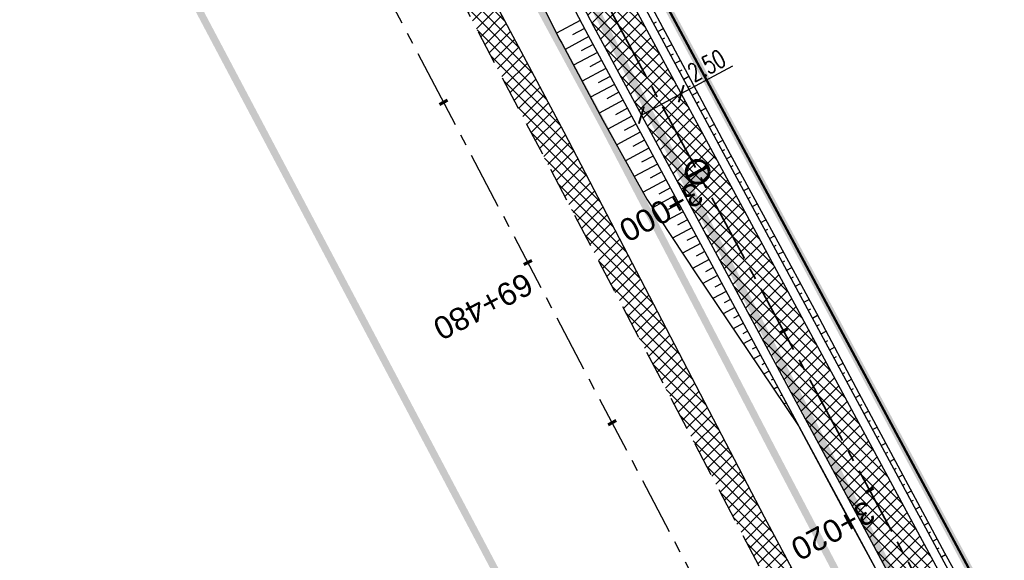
# Model space of a CAD drawing. Header units: metres. Extents: x 7529682 to 7533751, y 5721195 to 5727842.
# Tile 70 of 210: x 7531077 to 7531132, y 5725128 to 5725158. Entities that reach past the tile are written whole.
import ezdxf

# ---------------------------------------------------------------- set-up
doc = ezdxf.new("R2010")
doc.units = ezdxf.units.M
doc.header["$PDMODE"] = 1
doc.header["$PDSIZE"] = 0.3
for name, pattern in [('817-dzialki-09-05-04$0$HIDDEN', [0.375, 0.25, -0.125]), ('ACAD_ISO05W100', [33, 24, -3, 0, -3, 0, -3]), ('CENTER', [50.8, 31.75, -6.35, 6.35, -6.35]), ('CENTER2', [28.575, 19.05, -3.175, 3.175, -3.175]), ('HIDDEN', [9.525, 6.35, -3.175])]:
    doc.linetypes.add(name, pattern=pattern)
for name, color, linetype in [('C-DROGI-SYTUACJA', 7, 'Continuous'), ('C-DROGI-SYTUACJA-ETYKIETY', 7, 'Continuous'), ('D-hatch-pobocza', 131, 'Continuous'), ('D-pobocza', 60, 'Continuous'), ('D-rowy', 160, 'Continuous'), ('D-skarpa', 2, 'Continuous'), ('D-skarpa-kreskowanie', 2, 'Continuous'), ('D-wymiary', 1, 'Continuous')]:
    doc.layers.add(name, color=color, linetype=linetype)
for name, color, linetype, lineweight, true_color in [('D-ewidencja-numery', 7, 'Continuous', 50, 0x40ff00), ('D-hatch-ciag-pieszo-rowerowy', 7, 'Continuous', 13, 0xff9f80), ('D-LR-etap-III', 7, '817-dzialki-09-05-04$0$HIDDEN', 50, 0x00008f)]:
    doc.layers.add(name, color=color, linetype=linetype, lineweight=lineweight, true_color=true_color)
for name, color, linetype, lineweight in [('D-krawędzie', 3, 'Continuous', 30), ('D-obrzeża', 2, 'Continuous', 30), ('D-oś', 10, 'CENTER', 30), ('D-pas-drogowy', 7, 'ACAD_ISO05W100', 50)]:
    doc.layers.add(name, color=color, linetype=linetype, lineweight=lineweight)
doc.layers.add('poprzeczki', color=7, linetype='Continuous', true_color=0x0000c7)
doc.styles.add('DIMTEXT', font='simplex.shx', dxfattribs={"width": 0.7})
doc.styles.get("Standard").update_dxf_attribs({"font": 'arial.ttf'})
doc.dimstyles.new('500', dxfattribs={"dimtxt": 1, "dimasz": 0.7, "dimexe": 0.2, "dimexo": 0.5, "dimgap": 0.2, "dimtad": 1, "dimrnd": 0.005, "dimzin": 0, "dimdsep": 46, "dimtxsty": 'DIMTEXT', "dimblk": 'ARCHTICK', "dimcen": 0, "dimclrd": 256, "dimclre": 256, "dimclrt": 2, "dimadec": 5, "dimazin": 0, "dimtfac": 1, "dimtofl": 0, "dimtmove": 0, "dimatfit": 3, "dimfxl": 1, "dimtolj": 1, "dimtzin": 0, "dimlwd": -1, "dimlwe": -1, "dimarcsym": 0})
pattern_1 = [(45, (0, 0), (-0.33675960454, 0.33675960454), []), (135, (0, 0), (-0.33675960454, -0.33675960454), [])]

# ---------------------------------------------------------------- blocks, each defined once
blk = doc.blocks.new('AeccTickLine')
at = {"color": 0, "linetype": 'ByBlock', "lineweight": -2}
blk.add_line((0, 1), (0, -1), dxfattribs=at)
blk = doc.blocks.new('_ArchTick')
at = {"color": 0, "linetype": 'ByBlock', "const_width": 0.15}
blk.add_lwpolyline([(-0.5, -0.5), (0.5, 0.5)], dxfattribs=at)
blk = doc.blocks.new('*D102')
at = {"layer": 'D-wymiary', "linetype": 'ByBlock', "transparency": 16777216}
for p, q in [((7531113.86, 5725153.519), (7531116.707, 5725155.053)), ((7531113.623, 5725153.959), (7531113.766, 5725153.695)), ((7531111.66, 5725152.332), (7531113.86, 5725153.519)), ((7531111.423, 5725152.773), (7531111.565, 5725152.509))]:
    blk.add_line(p, q, dxfattribs=at)
at = {"layer": 'Defpoints', "color": 0, "linetype": 'ByBlock', "transparency": 16777216}
for p in [(7531113.86, 5725153.519), (7531113.86, 5725153.519), (7531111.66, 5725152.332)]:
    blk.add_point(p, dxfattribs=at)
at = {"layer": 'D-wymiary', "linetype": 'ByBlock', "transparency": 16777216, "xscale": 0.6999999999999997, "yscale": 0.6999999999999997, "zscale": 0.6999999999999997}
for p, rotation in [((7531113.86, 5725153.519), 28.3226290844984), ((7531111.66, 5725152.332), 208.3226290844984)]:
    blk.add_blockref('_ArchTick', p, dxfattribs=dict(at, rotation=rotation))
at = {"layer": 'D-wymiary', "color": 2, "linetype": 'ByBlock', "transparency": 16777216, "insert": (7531115.26, 5725155.068), "char_height": 1, "attachment_point": 5, "rotation": 28.3226, "style": 'DIMTEXT'}
blk.add_mtext('\\A1;2.50', dxfattribs=at)
blk = doc.blocks.new('kilometraz')
at = {"linetype": 'ByBlock', "lineweight": -2}
blk.add_hatch(color=0, dxfattribs=at).paths.add_polyline_path([(0, -0.28125, 0.41421356), (0.28125, 0, 0.41421356), (0, 0.28125)])
at = {"color": 0, "linetype": 'ByBlock', "lineweight": -2}
blk.add_line((0, 0.28125), (0, -0.28125), dxfattribs=at)
blk.add_circle((0, 0), 0.28125, dxfattribs=at)

msp = doc.modelspace()

# ---------------------------------------------------------------- hatches: boundary and pattern name
at = {"layer": 'D-hatch-ciag-pieszo-rowerowy'}
h = msp.add_hatch(dxfattribs=at)
h.set_pattern_fill('ANSI37', color=256, scale=0.15, style=0)
h.set_pattern_definition(pattern_1)
h.paths.add_polyline_path([(7531088.49, 5725201.74), (7531081.737, 5725214.576), (7531080.59, 5725214.071), (7531087.383, 5725201.158), (7531110.122, 5725157.821), (7531118.165, 5725142.897), (7531119.253, 5725143.512), (7531111.229, 5725158.402)])
h.paths.add_polyline_path([(7531087.383, 5725201.158), (7531080.59, 5725214.071), (7531079.443, 5725213.566), (7531086.277, 5725200.577), (7531109.015, 5725157.24), (7531117.077, 5725142.282), (7531118.165, 5725142.897), (7531110.122, 5725157.821)])
h = msp.add_hatch(dxfattribs=at)
h.set_pattern_fill('ANSI37', color=256, scale=0.15, style=0)
h.set_pattern_definition(pattern_1)
h.paths.add_polyline_path([(7531118.165, 5725142.897), (7531117.077, 5725142.282), (7531130.341, 5725117.67, -0.009012), (7531135.299, 5725108.06), (7531145.036, 5725088.322, 0.075286), (7531150.171, 5725080.951), (7531151.457, 5725079.596), (7531152.272, 5725080.553), (7531151.217, 5725081.666, -0.075252), (7531146.083, 5725089.033), (7531136.397, 5725108.66, 0.008978), (7531131.457, 5725118.234)])
h.paths.add_polyline_path([(7531119.253, 5725143.512), (7531118.165, 5725142.897), (7531131.457, 5725118.234, -0.008978), (7531136.397, 5725108.66), (7531146.083, 5725089.033, 0.075252), (7531151.217, 5725081.666), (7531152.272, 5725080.553), (7531153.087, 5725081.511), (7531152.262, 5725082.381, -0.075217), (7531147.129, 5725089.744), (7531137.495, 5725109.262, 0.008945), (7531132.573, 5725118.799)])
at = {"layer": 'D-hatch-pobocza'}
h = msp.add_hatch(dxfattribs=at)
h.set_pattern_fill('ANSI37', color=256, scale=0.15, style=0)
h.set_pattern_definition(pattern_1)
h.paths.add_polyline_path([(7531057.01, 5725246.72), (7531044.19, 5725271.11), (7531030.97, 5725296.42), (7531019.37, 5725318.31), (7531007.54, 5725340.71), (7530994.47, 5725365.47), (7530982.58, 5725387.65), (7530971.81, 5725408.22), (7530959.96, 5725430.76), (7530944.54, 5725460.14), (7530935.92, 5725477.07), (7530923.1, 5725500.31), (7530908, 5725529.49), (7530889.658, 5725563.375), (7530889.586, 5725561.257), (7530918.172, 5725507.178), (7530950.163, 5725446.305), (7530993.419, 5725364.265), (7531022.766, 5725308.719), (7531053.81, 5725249.872), (7531081.166, 5725197.875), (7531103.902, 5725154.541), (7531128.123, 5725108.448), (7531149.321, 5725068.209), (7531151.44, 5725067.36), (7531152.004, 5725067.286), (7531141.2, 5725086.69), (7531129.87, 5725108.78), (7531118.46, 5725130.11), (7531107.39, 5725151.39), (7531095.36, 5725174.01), (7531083.61, 5725196.49), (7531071.56, 5725218.8)])

# ---------------------------------------------------------------- linework, layer by layer
at = {"layer": 'C-DROGI-SYTUACJA', "color": 10, "linetype": 'CENTER2', "lineweight": 35, "ltscale": 0.2}
msp.add_lwpolyline([(7531022.845, 5725323.708), (7531032.808, 5725305.571, -0.004228), (7531035.213, 5725301.104), (7531059.944, 5725254.223, -0.004401), (7531062.366, 5725249.531), (7531071.709, 5725231.04, 0.004122), (7531073.975, 5725226.644), (7531073.975, 5725226.644), (7531087.383, 5725201.158), (7531110.122, 5725157.821), (7531131.457, 5725118.234, -0.008978), (7531136.397, 5725108.66), (7531146.083, 5725089.033, 0.075252), (7531151.217, 5725081.666), (7531154.313, 5725078.4, -0.068936), (7531156.869, 5725074.83), (7531166.993, 5725055.55, -0.068732)], format="xyb", dxfattribs=at)
at = {"layer": 'D-ewidencja-numery', "color": 12, "ltscale": 15, "true_color": 0xc70000}
msp.add_lwpolyline([(7530900.952, 5725579.946), (7530904.81, 5725571.977), (7530903.682, 5725568.566), (7530908.901, 5725558.845), (7530910.252, 5725545.672), (7530912.873, 5725538.646), (7530945.278, 5725478.464), (7530959.692, 5725450.246), (7531002.827, 5725368.192), (7531044.704, 5725290.314), (7531064.099, 5725253.213), (7531083.01, 5725216.678), (7531113.013, 5725158.466), (7531137.364, 5725113.071), (7531150.831, 5725086.712), (7531159.746, 5725076.641), (7531166.31, 5725074.58), (7531172.29, 5725062.58)], dxfattribs=at)
at = {"layer": 'D-krawędzie', "linetype": 'HIDDEN', "ltscale": 0.3, "flags": 128}
msp.add_lwpolyline([(7530572.01, 5726166.06), (7530620.381, 5726072.761), (7530641.555, 5726032.008), (7530660.961, 5725995.07), (7530689.128, 5725941.54), (7530707.336, 5725907.032), (7530725.256, 5725873.093), (7530743.97, 5725837.654), (7530770.527, 5725787.119), (7530787.864, 5725754.267), (7530809.898, 5725712.542), (7530824.739, 5725684.389), (7530840.856, 5725653.693), (7530860.675, 5725616.154), (7530865.283, 5725607.394), (7530878.05, 5725583.08), (7530918.172, 5725507.178), (7530950.163, 5725446.305), (7530993.419, 5725364.265), (7531022.766, 5725308.719), (7531053.81, 5725249.872), (7531081.166, 5725197.875), (7531103.902, 5725154.541), (7531128.123, 5725108.448), (7531149.3, 5725068.25), (7531167.38, 5725033.767), (7531197.165, 5724976.988), (7531228.151, 5724918.034), (7531253.153, 5724870.491), (7531286.796, 5724806.654), (7531306.74, 5724768.665), (7531335.094, 5724714.652), (7531357.319, 5724672.439), (7531373.645, 5724641.454), (7531392.162, 5724605.999), (7531418.48, 5724555.853), (7531439.727, 5724515.582), (7531468.399, 5724461.077), (7531491.782, 5724416.528), (7531531.99, 5724339.833), (7531557.227, 5724291.659), (7531569.852, 5724267.577), (7531591.376, 5724226.548), (7531610.004, 5724191.103), (7531616.883, 5724177.999), (7531629.985, 5724153.025), (7531641.007, 5724132.022), (7531664.906, 5724087.617), (7531677.644, 5724064.786), (7531683.112, 5724054.988), (7531686.753, 5724048.18), (7531695.448, 5724031.697), (7531703.749, 5724015.917), (7531709.214, 5724005.514), (7531719.389, 5723986.147), (7531726.295, 5723973), (7531732.741, 5723960.736), (7531735.13, 5723956.19)], dxfattribs=at)
at = {"layer": 'D-LR-etap-III', "ltscale": 10, "flags": 128}
msp.add_lwpolyline([(7531750.474, 5723895.103, 0.4, 0.4, 0), (7531750.505, 5723895.13, 0.4, 0.4, 0), (7531682.71, 5724022.92, 0.4, 0.4, 0), (7531619.177, 5724147.204, 0.4, 0.4, 0), (7531592.309, 5724198.489, 0.4, 0.4, 0), (7531553.264, 5724272.919, 0.4, 0.4, 0), (7531504.02, 5724366.79, 0.4, 0.4, 0), (7531482.09, 5724407.62, 0.4, 0.4, 0), (7531412.35, 5724541.183, 0.4, 0.4, 0), (7531388.464, 5724586.93, 0.4, 0.4, 0), (7531345.12, 5724669.94, 0.4, 0.4, 0), (7531127.66, 5725081.67, 0.4, 0.4, 0), (7531059.253, 5725211.041, 0.4, 0.4, 0), (7531008.007, 5725307.954, 0.4, 0.4, 0), (7530964.182, 5725390.836, 0.4, 0.4, 0), (7530914.557, 5725484.684, 0.4, 0.4, 0), (7530865.243, 5725577.494, 0.4, 0.4, 0), (7530840.085, 5725624.059, 0.4, 0.4, 0), (7530802.56, 5725694.925, 0.4, 0.4, 0), (7530755.54, 5725787.51, 0.4, 0.4, 0), (7530708.718, 5725876.303, 0.4, 0.4, 0), (7530695.12, 5725902.09, 0.4, 0.4, 0), (7530642.914, 5726001.078, 0.4, 0.4, 0), (7530634.935, 5726016.147, 0.4, 0.4, 0), (7530610.82, 5726061.93, 0.4, 0.4, 0), (7530610.82, 5726061.93, 0.4, 0.4, 0), (7530607.21, 5726063.51, 0.4, 0.4, 0), (7530597.42, 5726080.68, 0.4, 0.4, 0), (7530591.16, 5726088.44, 0.4, 0.4, 0), (7530581.28, 5726107.21, 0.4, 0.4, 0), (7530571.29, 5726130.56, 0.4, 0.4, 0), (7530549.555, 5726171.527, 0.4, 0.4, 0), (7530531.014, 5726206.474, 0.4, 0.4, 0), (7530516.461, 5726236.017, 0.4, 0.4, 0), (7530500.799, 5726266.141, 0.4, 0.4, 0), (7530491.35, 5726283.94, 0.4, 0.4, 0), (7530482.4, 5726303.41, 0.4, 0.4, 0), (7530482.4, 5726303.41, 0.4, 0.4, 0), (7530450.41, 5726357.28, 0.4, 0.4, 0), (7530397.759, 5726458.5, 0.4, 0.4, 0), (7530334.708, 5726583.665, 0.4, 0.4, 0), (7530303.939, 5726645.168, 0.4, 0.4, 0), (7530300.51, 5726651.778, 0.4, 0.4, 0), (7530289.214, 5726671.967, 0.4, 0.4, 0), (7530281.54, 5726685.57, 0.4, 0.4, 0), (7530261.371, 5726724.163, 0.4, 0.4, 0), (7530254.03, 5726738.21, 0.4, 0.4, 0), (7530197.22, 5726845.06, 0.4, 0.4, 0), (7530194.71, 5726849.15, 0.4, 0.4, 0), (7530195.92, 5726850.75, 0.4, 0.4, 0), (7530170.547, 5726892.961, 0.4, 0.4, 0), (7530143.175, 5726945.066, 0.4, 0.4, 0), (7530105.06, 5727018.32, 0.4, 0.4, 0), (7530100.06, 5727027.16, 0.4, 0.4, 0), (7530062.319, 5727099.625, 0.4, 0.4, 0), (7530015.379, 5727189.42, 0.4, 0.4, 0), (7529983.208, 5727250.207, 0.4, 0.4, 0), (7529953.284, 5727306.747, 0.4, 0.4, 0), (7529900.671, 5727406.159, 0.4, 0.4, 0), (7529890.63, 5727425.131, 0.4, 0.4, 0), (7529875.155, 5727454.426, 0.4, 0.4, 0), (7529857.56, 5727487.787, 0.4, 0.4, 0), (7529835.194, 5727530.193, 0.4, 0.4, 0), (7529811.741, 5727574.662, 0.4, 0.4, 0), (7529792.102, 5727611.923, 0.4, 0.4, 0), (7529768.066, 5727657.47, 0.4, 0.4, 0), (7529755.211, 5727682.131, 0.4, 0.4, 0), (7529753.31, 5727681.13, 0.4, 0.4, 0), (7529739.21, 5727707.77, 0.4, 0.4, 0), (7529735.395, 5727711.252, 0.4, 0.4, 0), (7529725.42, 5727730.2, 0.4, 0.4, 0), (7529723.55, 5727729.88, 0.4, 0.4, 0), (7529695.567, 5727782.932, 0.4, 0.4, 0), (7529717.68, 5727794.024, 0.4, 0.4, 0), (7529736.275, 5727758.647, 0.4, 0.4, 0), (7529736.275, 5727758.647, 0.4, 0.4, 0), (7529744.511, 5727750.406, 0.4, 0.4, 0), (7529744.511, 5727750.406, 0.4, 0.4, 0), (7529750.283, 5727738.55, 0.4, 0.4, 0), (7529777.109, 5727687.569, 0.4, 0.4, 0), (7529796.515, 5727651.33, 0.4, 0.4, 0), (7529814.938, 5727616.793, 0.4, 0.4, 0), (7529839.007, 5727572.304, 0.4, 0.4, 0), (7529860.618, 5727532.509, 0.4, 0.4, 0), (7529882.349, 5727491.504, 0.4, 0.4, 0), (7529904.865, 5727449.096, 0.4, 0.4, 0), (7529920.747, 5727418.885, 0.4, 0.4, 0), (7529946.677, 5727368.547, 0.4, 0.4, 0), (7529972.025, 5727320.573, 0.4, 0.4, 0), (7529987.74, 5727290.153, 0.4, 0.4, 0), (7529996.497, 5727273.662, 0.4, 0.4, 0), (7530017.541, 5727234.203, 0.4, 0.4, 0), (7530033.054, 5727204.864, 0.4, 0.4, 0), (7530051.623, 5727170.223, 0.4, 0.4, 0), (7530069.277, 5727137.016, 0.4, 0.4, 0), (7530089.385, 5727097.534, 0.4, 0.4, 0), (7530109.713, 5727060.747, 0.4, 0.4, 0), (7530136.77, 5727011.64, 0.4, 0.4, 0), (7530162.447, 5726962.744, 0.4, 0.4, 0), (7530187.674, 5726916.992, 0.4, 0.4, 0), (7530207.821, 5726879.335, 0.4, 0.4, 0), (7530230.626, 5726834.519, 0.4, 0.4, 0), (7530262.288, 5726776.618, 0.4, 0.4, 0), (7530277.51, 5726760.213, 0.4, 0.4, 0), (7530286.037, 5726744.107, 0.4, 0.4, 0), (7530288.097, 5726735.884, 0.4, 0.4, 0), (7530290.394, 5726725.047, 0.4, 0.4, 0), (7530296.177, 5726713.583, 0.4, 0.4, 0), (7530302.726, 5726701.182, 0.4, 0.4, 0), (7530325.685, 5726657.466, 0.4, 0.4, 0), (7530343.244, 5726623.649, 0.4, 0.4, 0), (7530360.23, 5726591.747, 0.4, 0.4, 0), (7530383.209, 5726548.059, 0.4, 0.4, 0), (7530406.018, 5726503.606, 0.4, 0.4, 0), (7530427.465, 5726462.62, 0.4, 0.4, 0), (7530447.928, 5726424.388, 0.4, 0.4, 0), (7530471.127, 5726379.921, 0.4, 0.4, 0), (7530490.501, 5726343.033, 0.4, 0.4, 0), (7530509.499, 5726306.733, 0.4, 0.4, 0), (7530529.89, 5726267.244, 0.4, 0.4, 0), (7530543.852, 5726238.99, 0.4, 0.4, 0), (7530554.809, 5726218.944, 0.4, 0.4, 0), (7530559.027, 5726212.223, 0.4, 0.4, 0), (7530563.061, 5726206.41, 0.4, 0.4, 0), (7530566.934, 5726200.464, 0.4, 0.4, 0), (7530569.771, 5726194.902, 0.4, 0.4, 0), (7530571.473, 5726191.282, 0.4, 0.4, 0), (7530572.839, 5726188.025, 0.4, 0.4, 0), (7530575.295, 5726182.035, 0.4, 0.4, 0), (7530579.737, 5726173.306, 0.4, 0.4, 0), (7530583.3, 5726167.41, 0.4, 0.4, 0), (7530593.4, 5726163.33, 0.4, 0.4, 0), (7530598.618, 5726155.264, 0.4, 0.4, 0), (7530608.258, 5726140.497, 0.4, 0.4, 0), (7530603.27, 5726136.83, 0.4, 0.4, 0), (7530606.53, 5726131.84, 0.4, 0.4, 0), (7530604.239, 5726124.217, 0.4, 0.4, 0), (7530605.847, 5726121.63, 0.4, 0.4, 0), (7530608.972, 5726116.164, 0.4, 0.4, 0), (7530618.114, 5726097.791, 0.4, 0.4, 0), (7530651.213, 5726034.96, 0.4, 0.4, 0), (7530670.244, 5725998.611, 0.4, 0.4, 0), (7530698.075, 5725945.953, 0.4, 0.4, 0), (7530716.506, 5725911.305, 0.4, 0.4, 0), (7530735.223, 5725875.667, 0.4, 0.4, 0), (7530752.504, 5725842.155, 0.4, 0.4, 0), (7530778.311, 5725793.501, 0.4, 0.4, 0), (7530797.5, 5725756.382, 0.4, 0.4, 0), (7530812.519, 5725728.289, 0.4, 0.4, 0), (7530820.039, 5725713.16, 0.4, 0.4, 0), (7530822.422, 5725710.194, 0.4, 0.4, 0), (7530833.155, 5725688.801, 0.4, 0.4, 0), (7530849.629, 5725656.159, 0.4, 0.4, 0), (7530867.983, 5725621.964, 0.4, 0.4, 0), (7530872.63, 5725612.888, 0.4, 0.4, 0), (7530880.354, 5725597.595, 0.4, 0.4, 0), (7530883.839, 5725593.389, 0.4, 0.4, 0), (7530891.782, 5725587.763, 0.4, 0.4, 0), (7530895.039, 5725584.281, 0.4, 0.4, 0), (7530897.034, 5725580.941, 0.4, 0.4, 0), (7530900.952, 5725579.946, 0.4, 0.4, 0), (7530904.81, 5725571.977, 0.4, 0.4, 0), (7530903.682, 5725568.566, 0.4, 0.4, 0), (7530908.901, 5725558.845, 0.4, 0.4, 0), (7530910.252, 5725545.672, 0.4, 0.4, 0), (7530912.873, 5725538.646, 0.4, 0.4, 0), (7530945.278, 5725478.464, 0.4, 0.4, 0), (7530959.692, 5725450.246, 0.4, 0.4, 0), (7531002.827, 5725368.192, 0.4, 0.4, 0), (7531044.704, 5725290.314, 0.4, 0.4, 0), (7531064.099, 5725253.213, 0.4, 0.4, 0), (7531083.01, 5725216.678, 0.4, 0.4, 0), (7531113.013, 5725158.466, 0.4, 0.4, 0), (7531137.364, 5725113.071, 0.4, 0.4, 0), (7531150.831, 5725086.712, 0.4, 0.4, 0), (7531159.746, 5725076.641, 0.4, 0.4, 0), (7531166.31, 5725074.58, 0.4, 0.4, 0), (7531172.29, 5725062.58, 0.4, 0.4, 0), (7531170.59, 5725055.606, 0.4, 0.4, 0), (7531173.733, 5725044.081, 0.4, 0.4, 0), (7531215.342, 5724964.86, 0.4, 0.4, 0), (7531238.054, 5724921.685, 0.4, 0.4, 0), (7531262.39, 5724875.283, 0.4, 0.4, 0), (7531295.587, 5724811.266, 0.4, 0.4, 0), (7531348.488, 5724712.363, 0.4, 0.4, 0), (7531363.741, 5724682.684, 0.4, 0.4, 0), (7531366.987, 5724675.865, 0.4, 0.4, 0), (7531382.541, 5724646.111, 0.4, 0.4, 0), (7531401.299, 5724610.875, 0.4, 0.4, 0), (7531428.965, 5724558.862, 0.4, 0.4, 0), (7531449.111, 5724520.398, 0.4, 0.4, 0), (7531477.293, 5724465.831, 0.4, 0.4, 0), (7531500.996, 5724421.113, 0.4, 0.4, 0), (7531512.122, 5724400.549, 0.4, 0.4, 0), (7531513.782, 5724396.757, 0.4, 0.4, 0), (7531526.32, 5724379.39, 0.4, 0.4, 0), (7531566.784, 5724302.736, 0.4, 0.4, 0), (7531612.277, 5724225.61, 0.4, 0.4, 0), (7531620.493, 5724210.548, 0.4, 0.4, 0), (7531631.578, 5724196.258, 0.4, 0.4, 0), (7531653.484, 5724152.434, 0.4, 0.4, 0), (7531661.151, 5724128.494, 0.4, 0.4, 0), (7531673.881, 5724101.186, 0.4, 0.4, 0), (7531684.691, 5724081.184, 0.4, 0.4, 0), (7531699.212, 5724051.17, 0.4, 0.4, 0), (7531704.034, 5724040.584, 0.4, 0.4, 0), (7531704.034, 5724040.584, 0.4, 0.4, 0), (7531703.913, 5724037.17, 0.4, 0.4, 0), (7531736.42, 5723969.232, 0.4, 0.4, 0), (7531738.285, 5723967.699, 0.4, 0.4, 0), (7531742.181, 5723962.346, 0.4, 0.4, 0), (7531744.286, 5723958.616, 0.4, 0.4, 0), (7531755.393, 5723944.193, 0.4, 0.4, 0), (7531758.69, 5723936.76, 0.4, 0.4, 0), (7531780.08, 5723929.25, 0.4, 0.4, 0), (7531792.612, 5723906.338, 0.4, 0.4, 0), (7531792.612, 5723906.338, 0.4, 0.4, 0), (7531756.962, 5723883.055, 0.4, 0.4, 0), (7531750.46, 5723895.13, 0.4, 0.4, 0), (7531750.46, 5723895.13, 0, 0, 0)], format="xyseb", dxfattribs=at)
at = {"layer": 'D-obrzeża'}
for points in [[(7531164.322, 5725069.743), (7531163.358, 5725071.533), (7531162.183, 5725071.113, -0.373479), (7531159.739, 5725072.063), (7531157.82, 5725075.705, 0.068604), (7531155.434, 5725079.035), (7531152.262, 5725082.381, -0.075217), (7531147.129, 5725089.744), (7531137.495, 5725109.262, 0.008945), (7531132.573, 5725118.799), (7531111.229, 5725158.402), (7531088.49, 5725201.74), (7531075.086, 5725227.216, -0.004122), (7531072.82, 5725231.613), (7531063.477, 5725250.104, 0.004401), (7531061.055, 5725254.796), (7531036.314, 5725301.696, 0.004228), (7531033.909, 5725306.164), (7531023.945, 5725324.301, -0.004067)], [(7531021.744, 5725323.115), (7531031.707, 5725304.978, -0.004228), (7531034.112, 5725300.511), (7531058.833, 5725253.649, -0.004401), (7531061.256, 5725248.957), (7531070.597, 5725230.467, 0.004122), (7531072.864, 5725226.071), (7531086.277, 5725200.577), (7531109.015, 5725157.24), (7531130.341, 5725117.67, -0.009012), (7531135.299, 5725108.06), (7531145.036, 5725088.322, 0.075286), (7531150.171, 5725080.951), (7531153.382, 5725077.565, -0.068604), (7531155.769, 5725074.235), (7531156.913, 5725072.064), (7531159.315, 5725067.483)]]:
    msp.add_lwpolyline(points, format="xyb", dxfattribs=at)
at = {"layer": 'D-oś', "ltscale": 0.1}
msp.add_lwpolyline([(7531164.28, 5725032.142), (7531146.202, 5725066.622), (7531125.026, 5725106.818), (7531100.803, 5725152.914), (7531078.067, 5725196.247), (7531050.713, 5725248.241), (7531019.672, 5725307.084), (7530990.323, 5725362.632), (7530947.066, 5725444.675), (7530915.075, 5725505.546), (7530874.954, 5725581.449)], dxfattribs=at)
at = {"layer": 'D-pas-drogowy', "ltscale": 0.2, "flags": 128}
msp.add_lwpolyline([(7531633.019, 5724182.834, 0.4, 0.4, 0), (7531617.559, 5724211.608, 0.4, 0.4, 0), (7531566.784, 5724302.736, 0.4, 0.4, 0), (7531538.419, 5724356.47, 0.4, 0.4, 0), (7531526.32, 5724379.39, 0.4, 0.4, 0), (7531516.102, 5724393.607, 0.4, 0.4, 0.001485), (7531513.78, 5724396.838, 0.4, 0.4, 0), (7531501.87, 5724413.41, 0.4, 0.4, 0), (7531474.926, 5724464.508, 0.4, 0.4, 0), (7531446.2, 5724518.992, 0.4, 0.4, 0), (7531424.962, 5724559.262, 0.4, 0.4, 0), (7531398.444, 5724609.566, 0.4, 0.4, 0), (7531379.647, 5724645.216, 0.4, 0.4, 0), (7531365.23, 5724672.56, 0.4, 0.4, 0), (7531341.306, 5724717.915, 0.4, 0.4, 0), (7531312.9, 5724771.789, 0.4, 0.4, 0), (7531292.591, 5724810.307, 0.4, 0.4, 0), (7531259.392, 5724873.271, 0.4, 0.4, 0), (7531233.74, 5724921.923, 0.4, 0.4, 0), (7531203.073, 5724980.092, 0.4, 0.4, 0), (7531173.471, 5725036.225, 0.4, 0.4, 0), (7531168.27, 5725046.09, 0.4, 0.4, 0), (7531172.29, 5725062.58, 0.4, 0.4, 0), (7531166.31, 5725074.58, 0.4, 0.4, 0), (7531150.32, 5725079.6, 0.4, 0.4, 0), (7531141.5, 5725096.43, 0.4, 0.4, 0), (7531109.312, 5725157.814, 0.4, 0.4, 0), (7531086.641, 5725201.048, 0.4, 0.4, 0), (7531059.198, 5725253.384, 0.4, 0.4, 0), (7531028.207, 5725312.489, 0.4, 0.4, 0), (7530999.105, 5725367.99, 0.4, 0.4, 0), (7530956.248, 5725449.725, 0.4, 0.4, 0), (7530924.398, 5725510.464, 0.4, 0.4, 0), (7530897.51, 5725561.74, 0.4, 0.4, 0), (7530894.46, 5725566.14, 0.4, 0.4, 0), (7530892.16, 5725570.49, 0.4, 0.4, 0), (7530869.363, 5725613.307, 0.4, 0.4, 0), (7530861.694, 5725627.705, 0.4, 0.4, 0), (7530852.74, 5725644.52, 0.4, 0.4, 0), (7530831.51, 5725684.2, 0.4, 0.4, 0), (7530811.13, 5725722.52, 0.4, 0.4, 0), (7530792.348, 5725757.941, 0.4, 0.4, 0), (7530768.03, 5725803.8, 0.4, 0.4, 0), (7530748.769, 5725840.179, 0.4, 0.4, 0), (7530727.7, 5725879.97, 0.4, 0.4, 0), (7530712.098, 5725909.545, 0.4, 0.4, 0), (7530693.644, 5725944.645, 0.4, 0.4, 0), (7530665.702, 5725997.539, 0.4, 0.4, 0), (7530641.76, 5726042.88, 0.4, 0.4, 0), (7530616.5, 5726091.48, 0.4, 0.4, 0), (7530604.628, 5726114.32, 0.4, 0.4, -0.007763), (7530602.5, 5726118.43, 0.4, 0.4, 0), (7530603.992, 5726123.395, 0.4, 0.4, 0), (7530606.53, 5726131.84, 0.4, 0.4, 0), (7530603.27, 5726136.83, 0.4, 0.4, 0), (7530593.776, 5726151.369, 0.4, 0.4, 0), (7530590.203, 5726156.84, 0.4, 0.4, 0), (7530583.3, 5726167.41, 0.4, 0.4, 0), (7530580.578, 5726170.428, 0.4, 0.4, 0), (7530575.85, 5726175.67, 0.4, 0.4, 0), (7530569.01, 5726186.66, 0.4, 0.4, 0), (7530562.555, 5726199.189, 0.4, 0.4, 0), (7530555.67, 5726211.39, 0.4, 0.4, 0), (7530548.29, 5726224.23, 0.4, 0.4, 0), (7530540.58, 5726237.71, 0.4, 0.4, 0), (7530532.68, 5726252.65, 0.4, 0.4, 0), (7530524.06, 5726269.35, 0.4, 0.4, 0), (7530502.82, 5726309.91, 0.4, 0.4, 0), (7530488.83, 5726336.63, 0.4, 0.4, 0), (7530466.03, 5726380.16, 0.4, 0.4, 0), (7530438.47, 5726432.77, 0.4, 0.4, 0), (7530424.53, 5726459.09, 0.4, 0.4, 0), (7530401.63, 5726502.97, 0.4, 0.4, 0), (7530383.38, 5726538.06, 0.4, 0.4, 0), (7530353.97, 5726593.52, 0.4, 0.4, 0), (7530338.47, 5726622.74, 0.4, 0.4, 0), (7530322.01, 5726653.88, 0.4, 0.4, 0), (7530297.54, 5726700.33, 0.4, 0.4, 0), (7530287.38, 5726719.6, 0.4, 0.4, 0), (7530285.95, 5726722.316, 0.4, 0.4, 0), (7530280.26, 5726733.12, 0.4, 0.4, 0), (7530266.73, 5726758.74, 0.4, 0.4, 0), (7530260.42, 5726770.47, 0.4, 0.4, 0), (7530253.25, 5726783.82, 0.4, 0.4, 0), (7530244.95, 5726799.33, 0.4, 0.4, 0), (7530239.39, 5726808.49, 0.4, 0.4, 0), (7530238.29, 5726807.9, 0.4, 0.4, 0), (7530218.11, 5726850.67, 0.4, 0.4, 0), (7530175.907, 5726928.168, 0.4, 0.4, 0), (7530096.68, 5727076.15, 0.4, 0.4, 0), (7530094.68, 5727079.89, 0.4, 0.4, 0), (7530064.597, 5727135.523, 0.4, 0.4, 0), (7530046.731, 5727168.892, 0.4, 0.4, 0), (7530025.803, 5727208.461, 0.4, 0.4, 0), (7530012.847, 5727232.979, 0.4, 0.4, 0), (7529994.15, 5727268.45, 0.4, 0.4, 0), (7529981.671, 5727291.93, 0.4, 0.4, 0), (7529949.89, 5727351.73, 0.4, 0.4, 0), (7529924.75, 5727399.03, 0.4, 0.4, 0), (7529915.516, 5727417.1, 0.4, 0.4, 0), (7529885.83, 5727475.19, 0.4, 0.4, 0), (7529862.56, 5727519.97, 0.4, 0.4, 0), (7529852.985, 5727538.191, 0.4, 0.4, 0), (7529836.513, 5727569.511, 0.4, 0.4, 0), (7529815.369, 5727609.141, 0.4, 0.4, 0), (7529792.795, 5727651.247, 0.4, 0.4, 0), (7529774.199, 5727685.858, 0.4, 0.4, 0), (7529746.966, 5727736.059, 0.4, 0.4, 0), (7529733.92, 5727757.62, 0.4, 0.4, 0), (7529708.607, 5727806.389, 0.4, 0.4, 0), (7529688.492, 5727796.345, 0.4, 0.4, 0), (7529723.55, 5727729.88, 0.4, 0.4, 0), (7529725.42, 5727730.2, 0.4, 0.4, 0), (7529735.38, 5727711.28, 0.4, 0.4, 0), (7529739.21, 5727707.77, 0.4, 0.4, 0), (7529753.31, 5727681.13, 0.4, 0.4, 0), (7529755.178, 5727682.114, 0.4, 0.4, 0), (7529792.102, 5727611.923, 0.4, 0.4, 0), (7529811.741, 5727574.662, 0.4, 0.4, 0), (7529835.194, 5727530.193, 0.4, 0.4, 0), (7529857.56, 5727487.787, 0.4, 0.4, 0), (7529875.155, 5727454.426, 0.4, 0.4, 0), (7529890.63, 5727425.131, 0.4, 0.4, 0), (7529900.671, 5727406.159, 0.4, 0.4, 0), (7529953.284, 5727306.747, 0.4, 0.4, 0), (7529983.208, 5727250.207, 0.4, 0.4, 0), (7530015.379, 5727189.42, 0.4, 0.4, 0), (7530062.319, 5727099.625, 0.4, 0.4, 0), (7530100.06, 5727027.16, 0.4, 0.4, 0), (7530105.06, 5727018.32, 0.4, 0.4, 0), (7530143.175, 5726945.066, 0.4, 0.4, 0), (7530170.547, 5726892.961, 0.4, 0.4, 0), (7530195.92, 5726850.75, 0.4, 0.4, 0), (7530194.71, 5726849.15, 0.4, 0.4, 0), (7530197.22, 5726845.06, 0.4, 0.4, 0), (7530254.03, 5726738.21, 0.4, 0.4, 0), (7530261.371, 5726724.163, 0.4, 0.4, 0), (7530281.54, 5726685.57, 0.4, 0.4, 0), (7530289.214, 5726671.967, 0.4, 0.4, 0), (7530300.51, 5726651.778, 0.4, 0.4, 0), (7530303.939, 5726645.168, 0.4, 0.4, 0), (7530334.708, 5726583.665, 0.4, 0.4, 0), (7530397.759, 5726458.5, 0.4, 0.4, 0), (7530450.41, 5726357.28, 0.4, 0.4, 0), (7530482.4, 5726303.41, 0.4, 0.4, 0), (7530483.688, 5726301.003, 0.4, 0.4, 0), (7530491.35, 5726283.94, 0.4, 0.4, 0), (7530512.67, 5726243.78, 0.4, 0.4, 0), (7530529.43, 5726209.46, 0.4, 0.4, 0), (7530571.29, 5726130.56, 0.4, 0.4, 0), (7530581.28, 5726107.21, 0.4, 0.4, 0), (7530591.16, 5726088.44, 0.4, 0.4, 0), (7530597.42, 5726080.68, 0.4, 0.4, 0), (7530607.21, 5726063.51, 0.4, 0.4, 0), (7530610.82, 5726061.93, 0.4, 0.4, 0), (7530634.935, 5726016.147, 0.4, 0.4, 0), (7530642.914, 5726001.078, 0.4, 0.4, 0), (7530695.12, 5725902.09, 0.4, 0.4, 0), (7530708.718, 5725876.303, 0.4, 0.4, 0), (7530755.54, 5725787.51, 0.4, 0.4, 0), (7530802.56, 5725694.925, 0.4, 0.4, 0), (7530840.085, 5725624.059, 0.4, 0.4, 0), (7530865.243, 5725577.494, 0.4, 0.4, 0), (7530914.557, 5725484.684, 0.4, 0.4, 0), (7530964.182, 5725390.836, 0.4, 0.4, 0), (7531008.007, 5725307.954, 0.4, 0.4, 0), (7531059.253, 5725211.041, 0.4, 0.4, 0), (7531127.66, 5725081.67, 0.4, 0.4, 0), (7531345.12, 5724669.94, 0.4, 0.4, 0), (7531388.464, 5724586.93, 0.4, 0.4, 0), (7531412.35, 5724541.183, 0.4, 0.4, 0), (7531482.09, 5724407.62, 0.4, 0.4, 0), (7531504.02, 5724366.79, 0.4, 0.4, 0), (7531519.374, 5724337.52, 0.4, 0.4, 0), (7531563.749, 5724252.932, 0.4, 0.4, 0), (7531602.175, 5724179.681, 0.4, 0.4, 0), (7531619.177, 5724147.204, 0.4, 0.4, 0), (7531625.038, 5724135.635, 0.4, 0.4, 0), (7531656.796, 5724073.316, 0.4, 0.4, 0), (7531675.12, 5724037.36, 0.4, 0.4, 0), (7531682.71, 5724022.92, 0.4, 0.4, 0), (7531705.565, 5723979.811, 0.4, 0.4, 0), (7531736.606, 5723921.262, 0.4, 0.4, 0), (7531750.46, 5723895.13, 0.4, 0.4, 0), (7531740.77, 5723886.56, 0.4, 0.4, 0), (7531732.86, 5723885, 0.4, 0.4, 0), (7531722.18, 5723887.77, 0.4, 0.4, 0), (7531729.87, 5723862.17, 0.4, 0.4, 0), (7531742.92, 5723861.93, 0.4, 0.4, 0), (7531763.71, 5723859.52, 0.4, 0.4, 0), (7531768.42, 5723854.12, 0.4, 0.4, 0), (7531787.42, 5723817.97, 0.4, 0.4, 0), (7531795.57, 5723809.82, 0.4, 0.4, 0), (7531816.347, 5723819.85, 0.4, 0.4, 0), (7531816.347, 5723819.85, 0.4, 0.4, 0), (7531805.06, 5723843.23, 0.4, 0.4, 0), (7531803.61, 5723886.23, 0.4, 0.4, 0), (7531803.61, 5723886.23, 0.4, 0.4, 0), (7531780.08, 5723929.25, 0.4, 0.4, 0), (7531758.69, 5723936.76, 0.4, 0.4, 0), (7531749.359, 5723946.412, 0.4, 0.4, 0), (7531742.71, 5723953.29, 0.4, 0.4, 0), (7531735.177, 5723967.878, 0.4, 0.4, 0), (7531722.37, 5723992.68, 0.4, 0.4, 0), (7531705.042, 5724030.886, 0.4, 0.4, 0), (7531699.47, 5724043.17, 0.4, 0.4, 0), (7531692.69, 5724058.11, 0.4, 0.4, 0), (7531679.672, 5724084.017, 0.4, 0.4, 0), (7531674.55, 5724094.21, 0.4, 0.4, 0), (7531666.633, 5724114.003, 0.4, 0.4, 0), (7531649, 5724153.82, 0.4, 0.4, 0), (7531641.49, 5724149.34, 0.4, 0.4, 0), (7531626.04, 5724179.34, 0.4, 0.4, 0), (7531633.03, 5724182.84, 0, 0, 0)], format="xyseb", dxfattribs=at)
at = {"layer": 'D-pobocza'}
msp.add_lwpolyline([(7531149.321, 5725068.209), (7531151.44, 5725067.36), (7531152.004, 5725067.286), (7531141.2, 5725086.69), (7531129.87, 5725108.78), (7531118.46, 5725130.11), (7531107.39, 5725151.39), (7531095.36, 5725174.01), (7531083.61, 5725196.49), (7531071.56, 5725218.8), (7531057.01, 5725246.72), (7531044.19, 5725271.11), (7531030.97, 5725296.42), (7531019.37, 5725318.31), (7531007.54, 5725340.71), (7530994.47, 5725365.47), (7530982.58, 5725387.65), (7530971.81, 5725408.22), (7530959.96, 5725430.76), (7530944.54, 5725460.14), (7530935.92, 5725477.07), (7530923.1, 5725500.31), (7530908, 5725529.49), (7530889.658, 5725563.375)], dxfattribs=at)
for points in [[(7531164.779, 5725069.951), (7531163.594, 5725072.149), (7531162.014, 5725071.583, -0.373479), (7531160.181, 5725072.296), (7531158.231, 5725075.999, 0.068604), (7531155.844, 5725079.329), (7531152.68, 5725082.666, -0.075201), (7531147.548, 5725090.028), (7531137.931, 5725109.508, 0.008929), (7531133.017, 5725119.028), (7531111.671, 5725158.634), (7531088.933, 5725201.972), (7531075.531, 5725227.446, -0.004122), (7531073.264, 5725231.842), (7531063.921, 5725250.334, 0.004401), (7531061.499, 5725255.026), (7531036.754, 5725301.933, 0.004228), (7531034.349, 5725306.401), (7531024.385, 5725324.538, -0.004067)], [(7531021.304, 5725322.878), (7531031.267, 5725304.741, -0.004228), (7531033.672, 5725300.274), (7531058.389, 5725253.42, -0.004401), (7531060.811, 5725248.728), (7531070.153, 5725230.238, 0.004122), (7531072.42, 5725225.841), (7531085.834, 5725200.344), (7531108.572, 5725157.008), (7531129.895, 5725117.444, -0.009025), (7531134.86, 5725107.82), (7531144.617, 5725088.038, 0.075299), (7531149.753, 5725080.666), (7531152.972, 5725077.271, -0.068604), (7531155.359, 5725073.941), (7531156.471, 5725071.831), (7531158.836, 5725067.319)]]:
    msp.add_lwpolyline(points, format="xyb", dxfattribs=at)
at = {"layer": 'D-rowy', "linetype": 'HIDDEN', "ltscale": 0.1, "const_width": 0.4, "flags": 128}
msp.add_lwpolyline([(7531149.9, 5725074.79), (7531149.9, 5725074.79), (7531138.641, 5725096.214), (7531118.877, 5725133.871), (7531109.577, 5725151.722), (7531096.948, 5725175.106), (7531083.449, 5725201.131), (7531075.375, 5725216.126), (7531058.983, 5725247.129), (7531038.532, 5725286.309), (7531017.626, 5725325.254), (7530968.704, 5725418.289), (7530946.218, 5725461.539)], dxfattribs=at)
at = {"layer": 'D-skarpa', "linetype": 'Continuous'}
for points in [[(7531091.144, 5725198.913), (7531095.815, 5725190.071), (7531098.156, 5725185.653), (7531100.437, 5725181.203), (7531100.713, 5725180.665), (7531104.979, 5725172.294), (7531107.258, 5725167.843), (7531109.544, 5725163.396), (7531111.893, 5725158.982), (7531111.987, 5725158.8), (7531114.224, 5725154.585), (7531116.569, 5725150.169), (7531118.947, 5725145.77), (7531121.336, 5725141.378), (7531123.676, 5725136.959), (7531128.404, 5725128.147), (7531130.817, 5725123.768)], [(7531089.728, 5725192.524), (7531097.032, 5725178.733), (7531099.112, 5725174.862), (7531101.443, 5725170.438), (7531103.162, 5725165.694), (7531104.913, 5725160.966), (7531107.163, 5725156.5), (7531107.257, 5725156.318), (7531109.534, 5725152.057), (7531111.963, 5725147.686), (7531114.731, 5725143.498), (7531117.531, 5725139.327), (7531120.343, 5725135.163), (7531122.702, 5725130.754), (7531125.078, 5725126.355)]]:
    msp.add_lwpolyline(points, dxfattribs=at)
at = {"layer": 'D-skarpa-kreskowanie', "linetype": 'Continuous'}
for p, q in [((7531108.284, 5725157.557, 107.881), (7531106.977, 5725156.871, 106.897)), ((7531108.516, 5725157.114, 107.88), (7531107.86, 5725156.769, 107.385)), ((7531112.335, 5725157.404, 108.006), (7531112.487, 5725157.486, 107.89)), ((7531112.572, 5725156.963, 108.005), (7531112.875, 5725157.127, 107.775)), ((7531108.753, 5725156.673, 107.878), (7531107.444, 5725155.968, 106.888)), ((7531112.809, 5725156.523, 108.003), (7531112.959, 5725156.604, 107.89)), ((7531108.99, 5725156.233, 107.877), (7531108.335, 5725155.88, 107.381)), ((7531113.046, 5725156.083, 108.002), (7531113.344, 5725156.243, 107.777)), ((7531109.227, 5725155.793, 107.876), (7531107.916, 5725155.086, 106.883)), ((7531113.283, 5725155.643, 108.001), (7531113.431, 5725155.722, 107.889)), ((7531109.701, 5725154.912, 107.873), (7531108.387, 5725154.204, 106.878)), ((7531109.464, 5725155.353, 107.875), (7531108.808, 5725154.999, 107.377)), ((7531113.521, 5725155.203, 107.999), (7531113.813, 5725155.36, 107.778)), ((7531109.939, 5725154.472, 107.872), (7531109.281, 5725154.118, 107.374)), ((7531113.758, 5725154.763, 107.998), (7531113.903, 5725154.841, 107.889)), ((7531113.995, 5725154.323, 107.997), (7531114.282, 5725154.477, 107.78)), ((7531110.176, 5725154.032, 107.871), (7531108.858, 5725153.322, 106.873)), ((7531114.232, 5725153.882, 107.996), (7531114.374, 5725153.959, 107.888)), ((7531110.413, 5725153.592, 107.87), (7531109.753, 5725153.236, 107.37)), ((7531114.47, 5725153.442, 107.994), (7531114.751, 5725153.594, 107.781)), ((7531110.65, 5725153.152, 107.868), (7531109.329, 5725152.44, 106.868)), ((7531114.707, 5725153.002, 107.993), (7531114.846, 5725153.077, 107.888)), ((7531111.125, 5725152.272, 107.866), (7531109.809, 5725151.562, 106.869)), ((7531110.887, 5725152.712, 107.867), (7531110.227, 5725152.356, 107.367)), ((7531114.944, 5725152.562, 107.992), (7531115.22, 5725152.711, 107.783)), ((7531115.181, 5725152.122, 107.991), (7531115.318, 5725152.195, 107.887)), ((7531111.362, 5725151.831, 107.865), (7531110.707, 5725151.478, 107.368)), ((7531115.418, 5725151.682, 107.989), (7531115.689, 5725151.827, 107.785)), ((7531111.599, 5725151.391, 107.863), (7531110.295, 5725150.688, 106.875)), ((7531115.656, 5725151.242, 107.988), (7531115.789, 5725151.314, 107.887)), ((7531111.836, 5725150.951, 107.862), (7531111.187, 5725150.601, 107.37)), ((7531115.893, 5725150.801, 107.987), (7531116.158, 5725150.944, 107.786)), ((7531112.073, 5725150.511, 107.861), (7531110.78, 5725149.814, 106.881)), ((7531112.311, 5725150.071, 107.859), (7531111.667, 5725149.724, 107.372)), ((7531116.13, 5725150.361, 107.985), (7531116.261, 5725150.432, 107.886)), ((7531116.367, 5725149.921, 107.985), (7531116.627, 5725150.061, 107.788)), ((7531112.548, 5725149.631, 107.858), (7531111.266, 5725148.94, 106.887)), ((7531116.605, 5725149.481, 107.985), (7531116.735, 5725149.551, 107.887)), ((7531112.785, 5725149.191, 107.857), (7531112.147, 5725148.847, 107.374)), ((7531116.842, 5725149.041, 107.986), (7531117.103, 5725149.182, 107.788)), ((7531113.022, 5725148.75, 107.856), (7531111.752, 5725148.066, 106.893)), ((7531117.079, 5725148.601, 107.987), (7531117.21, 5725148.671, 107.888)), ((7531113.497, 5725147.87, 107.855), (7531112.276, 5725147.212, 106.931)), ((7531113.26, 5725148.31, 107.855), (7531112.629, 5725147.971, 107.377)), ((7531117.316, 5725148.161, 107.988), (7531117.578, 5725148.302, 107.789)), ((7531113.734, 5725147.43, 107.856), (7531113.143, 5725147.112, 107.409)), ((7531117.553, 5725147.72, 107.988), (7531117.685, 5725147.791, 107.889)), ((7531117.791, 5725147.28, 107.989), (7531118.054, 5725147.422, 107.79)), ((7531113.971, 5725146.99, 107.857), (7531112.83, 5725146.375, 106.992)), ((7531118.028, 5725146.84, 107.99), (7531118.16, 5725146.911, 107.89)), ((7531114.208, 5725146.55, 107.858), (7531113.658, 5725146.253, 107.44)), ((7531118.265, 5725146.4, 107.991), (7531118.53, 5725146.542, 107.79)), ((7531114.446, 5725146.109, 107.858), (7531113.383, 5725145.537, 107.054)), ((7531114.683, 5725145.669, 107.859), (7531114.172, 5725145.394, 107.472)), ((7531118.502, 5725145.96, 107.991), (7531118.635, 5725146.031, 107.891)), ((7531118.74, 5725145.52, 107.992), (7531119.005, 5725145.663, 107.791)), ((7531114.92, 5725145.229, 107.86), (7531113.937, 5725144.699, 107.115)), ((7531118.977, 5725145.079, 107.993), (7531119.11, 5725145.152, 107.892)), ((7531115.157, 5725144.789, 107.861), (7531114.686, 5725144.535, 107.503)), ((7531119.214, 5725144.639, 107.994), (7531119.483, 5725144.784, 107.79)), ((7531115.395, 5725144.349, 107.861), (7531114.491, 5725143.862, 107.177)), ((7531119.451, 5725144.199, 107.994), (7531119.587, 5725144.272, 107.892)), ((7531115.632, 5725143.909, 107.862), (7531115.2, 5725143.676, 107.535)), ((7531119.688, 5725143.759, 107.995), (7531119.961, 5725143.906, 107.789)), ((7531115.869, 5725143.469, 107.863), (7531115.048, 5725143.026, 107.241)), ((7531116.106, 5725143.028, 107.864), (7531115.717, 5725142.819, 107.569)), ((7531119.926, 5725143.319, 107.996), (7531120.063, 5725143.393, 107.892)), ((7531120.163, 5725142.879, 107.997), (7531120.439, 5725143.028, 107.787)), ((7531116.343, 5725142.588, 107.864), (7531115.608, 5725142.192, 107.307)), ((7531120.4, 5725142.439, 107.997), (7531120.539, 5725142.513, 107.892)), ((7531116.581, 5725142.148, 107.865), (7531116.234, 5725141.962, 107.603)), ((7531120.637, 5725141.998, 107.998), (7531120.917, 5725142.149, 107.786)), ((7531116.818, 5725141.708, 107.866), (7531116.168, 5725141.358, 107.374)), ((7531120.874, 5725141.558, 107.999), (7531121.015, 5725141.634, 107.892)), ((7531117.292, 5725140.828, 107.867), (7531116.728, 5725140.524, 107.44)), ((7531117.055, 5725141.268, 107.866), (7531116.751, 5725141.104, 107.637)), ((7531121.112, 5725141.118, 108), (7531121.393, 5725141.27, 107.786)), ((7531117.529, 5725140.388, 107.868), (7531117.269, 5725140.247, 107.67)), ((7531121.349, 5725140.678, 108), (7531121.488, 5725140.753, 107.895)), ((7531121.586, 5725140.238, 108.001), (7531121.861, 5725140.386, 107.793)), ((7531117.767, 5725139.947, 107.869), (7531117.288, 5725139.689, 107.506)), ((7531121.823, 5725139.798, 108.002), (7531121.959, 5725139.871, 107.899)), ((7531118.004, 5725139.507, 107.869), (7531117.786, 5725139.39, 107.704)), ((7531122.061, 5725139.358, 108.002), (7531122.329, 5725139.502, 107.799)), ((7531118.241, 5725139.067, 107.87), (7531117.849, 5725138.856, 107.574)), ((7531118.478, 5725138.627, 107.871), (7531118.304, 5725138.533, 107.739)), ((7531122.298, 5725138.917, 108.003), (7531122.43, 5725138.989, 107.903)), ((7531122.535, 5725138.477, 108.004), (7531122.797, 5725138.619, 107.806)), ((7531118.716, 5725138.187, 107.872), (7531118.412, 5725138.023, 107.642)), ((7531122.772, 5725138.037, 108.005), (7531122.902, 5725138.107, 107.907)), ((7531118.953, 5725137.747, 107.872), (7531118.823, 5725137.677, 107.774)), ((7531123.009, 5725137.597, 108.005), (7531123.265, 5725137.735, 107.812)), ((7531119.19, 5725137.307, 107.873), (7531118.974, 5725137.19, 107.711)), ((7531123.247, 5725137.157, 108.006), (7531123.373, 5725137.225, 107.911)), ((7531119.427, 5725136.866, 107.874), (7531119.341, 5725136.82, 107.81)), ((7531119.664, 5725136.426, 107.875), (7531119.537, 5725136.357, 107.779)), ((7531123.484, 5725136.717, 108.007), (7531123.733, 5725136.851, 107.818)), ((7531119.902, 5725135.986, 107.875), (7531119.86, 5725135.964, 107.845)), ((7531123.721, 5725136.277, 108.008), (7531123.845, 5725136.344, 107.914)), ((7531123.958, 5725135.836, 108.008), (7531124.206, 5725135.97, 107.821)), ((7531120.139, 5725135.546, 107.876), (7531120.099, 5725135.525, 107.848)), ((7531124.195, 5725135.396, 108.009), (7531124.319, 5725135.463, 107.916)), ((7531120.374, 5725135.105, 107.878), (7531120.375, 5725135.105, 107.878)), ((7531124.433, 5725134.956, 108.01), (7531124.679, 5725135.089, 107.823)), ((7531120.61, 5725134.664, 107.88), (7531120.613, 5725134.666, 107.878)), ((7531124.67, 5725134.516, 108.011), (7531124.793, 5725134.582, 107.918)), ((7531120.846, 5725134.223, 107.882), (7531120.848, 5725134.224, 107.88)), ((7531121.082, 5725133.782, 107.883), (7531121.088, 5725133.785, 107.879)), ((7531124.907, 5725134.076, 108.011), (7531125.152, 5725134.208, 107.826)), ((7531125.144, 5725133.636, 108.012), (7531125.266, 5725133.701, 107.92)), ((7531121.318, 5725133.341, 107.885), (7531121.321, 5725133.343, 107.883)), ((7531125.382, 5725133.196, 108.013), (7531125.625, 5725133.327, 107.829)), ((7531121.554, 5725132.901, 107.887), (7531121.562, 5725132.905, 107.881)), ((7531125.619, 5725132.755, 108.014), (7531125.74, 5725132.821, 107.922)), ((7531121.79, 5725132.46, 107.889), (7531121.794, 5725132.462, 107.885)), ((7531125.856, 5725132.315, 108.014), (7531126.097, 5725132.445, 107.832)), ((7531122.025, 5725132.019, 107.891), (7531122.037, 5725132.025, 107.882)), ((7531122.261, 5725131.578, 107.892), (7531122.268, 5725131.581, 107.888)), ((7531126.093, 5725131.875, 108.015), (7531126.214, 5725131.94, 107.924)), ((7531126.33, 5725131.435, 108.016), (7531126.57, 5725131.564, 107.834)), ((7531122.497, 5725131.137, 107.894), (7531122.511, 5725131.145, 107.884)), ((7531126.568, 5725130.995, 108.017), (7531126.687, 5725131.059, 107.926)), ((7531122.733, 5725130.696, 107.895), (7531122.741, 5725130.7, 107.89)), ((7531126.805, 5725130.555, 108.017), (7531127.043, 5725130.683, 107.837)), ((7531122.971, 5725130.256, 107.894), (7531122.985, 5725130.264, 107.885)), ((7531127.042, 5725130.115, 108.018), (7531127.161, 5725130.178, 107.928)), ((7531123.208, 5725129.816, 107.893), (7531123.216, 5725129.82, 107.889)), ((7531123.446, 5725129.376, 107.892), (7531123.46, 5725129.384, 107.887)), ((7531127.279, 5725129.674, 108.019), (7531127.516, 5725129.802, 107.84)), ((7531123.684, 5725128.936, 107.89), (7531123.69, 5725128.94, 107.889)), ((7531127.517, 5725129.234, 108.02), (7531127.634, 5725129.298, 107.93)), ((7531127.754, 5725128.794, 108.02), (7531127.989, 5725128.921, 107.842)), ((7531123.921, 5725128.497, 107.889), (7531123.934, 5725128.504, 107.888)), ((7531127.991, 5725128.354, 108.021), (7531128.108, 5725128.417, 107.932)), ((7531124.172, 5725128.064, 107.889), (7531124.165, 5725128.06, 107.888)), ((7531128.228, 5725127.914, 108.022), (7531128.463, 5725128.04, 107.844))]:
    msp.add_line(p, q, dxfattribs=at)

# ---------------------------------------------------------------- block references
at = {"layer": 'C-DROGI-SYTUACJA-ETYKIETY', "color": 2, "linetype": 'Continuous', "lineweight": 60, "xscale": 0.25, "yscale": 0.25, "zscale": 0.25}
for p, rotation in [((7531100.738, 5725153.038), 297.6853251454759), ((7531105.39, 5725144.186), 297.721226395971), ((7531110.041, 5725135.334), 297.721226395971)]:
    msp.add_blockref('AeccTickLine', p, dxfattribs=dict(at, rotation=rotation))
at = {"layer": 'poprzeczki', "color": 10, "linetype": 'Continuous', "lineweight": 60, "xscale": 2.249999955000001, "yscale": 2.249999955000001, "zscale": 2.249999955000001, "rotation": 298.3225190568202}
msp.add_blockref('kilometraz', (7531114.769, 5725149.198), dxfattribs=at)
at = {"layer": 'poprzeczki', "color": 2, "linetype": 'Continuous', "lineweight": 60, "xscale": 0.25, "yscale": 0.25, "zscale": 0.25, "rotation": 298.3225190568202}
for p in [(7531119.513, 5725140.396), (7531124.257, 5725131.593)]:
    msp.add_blockref('AeccTickLine', p, dxfattribs=at)

# ---------------------------------------------------------------- texts
at = {"layer": 'C-DROGI-SYTUACJA-ETYKIETY', "color": 2}
for s, rotation, p in [('3+000', 208.3225, (7531114.617, 5725148.69)), ('69+480', 207.7212, (7531105.232, 5725143.68)), ('3+020', 208.3225, (7531124.105, 5725131.085))]:
    msp.add_text(s, height=1.25, rotation=rotation, dxfattribs=at).set_placement(p)

# ---------------------------------------------------------------- dimensions: what is measured, and where the dimension line sits
at = {"layer": 'D-wymiary', "linetype": 'ByBlock'}
dim = msp.add_aligned_dim(p1=(7531111.66, 5725152.332), p2=(7531113.86, 5725153.519), distance=0, dimstyle='500', dxfattribs=at)
dim.commit()
dim.dimension.update_dxf_attribs({"geometry": '*D102', "text_midpoint": (7531115.26, 5725155.068)})

doc.saveas('drawing.dxf')
